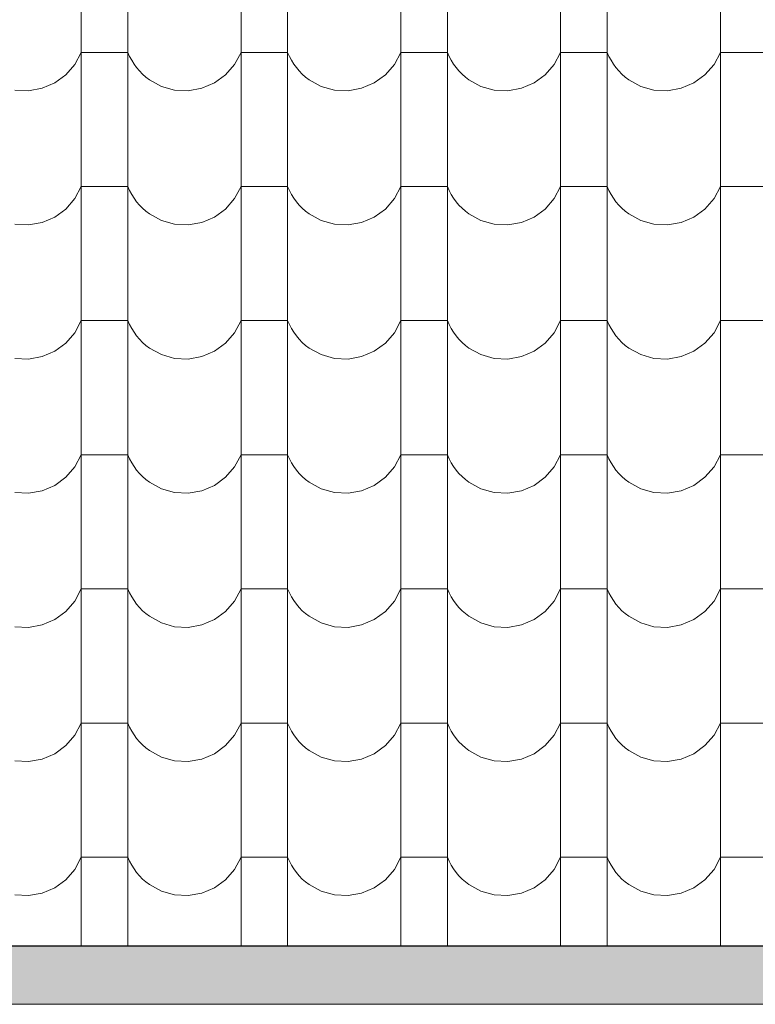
# Model space of a CAD drawing. Header units: millimetres. Extents: x -61343 to 9939, y -6894 to 7453.
# Tile 122 of 255: x -7799 to -7647, y -3588 to -3385. Entities that reach past the tile are written whole.
import ezdxf

# ---------------------------------------------------------------- set-up
doc = ezdxf.new("R2010")
doc.units = ezdxf.units.MM
doc.header["$MEASUREMENT"] = 0
doc.layers.add('810-G Ogólne', color=7, linetype='Continuous')
doc.layers.add('990-D Import IFC', color=7, linetype='Continuous')

# ---------------------------------------------------------------- blocks, each defined once
blk = doc.blocks.new('*X1822', base_point=(515069.4, 47309.9))
at = {"layer": '990-D Import IFC', "color": 251, "linetype": 'Continuous', "lineweight": 13, "true_color": 0x6a6a6a}
for p, q in [((522941.4, -17785.1), (522941.4, -18062.1)), ((523037.5, -17785.1), (523037.5, -18062.1)), ((523271.4, -17785.1), (523271.4, -18062.1)), ((523367.5, -17785.1), (523367.5, -18062.1)), ((523601.4, -17785.1), (523601.4, -18062.1)), ((523697.5, -17785.1), (523697.5, -18062.1)), ((523931.4, -17785.1), (523931.4, -18062.1)), ((524027.5, -17785.1), (524027.5, -18062.1)), ((524261.4, -17785.1), (524261.4, -18062.1)), ((522928.1, -17918.2), (522941.4, -17893.2)), ((522989.4, -17893.2), (522941.4, -17893.2)), ((523037.5, -17893.2), (522989.4, -17893.2)), ((523037.5, -17893.2), (523041.1, -17901.5)), ((523041.1, -17901.5), (523045.4, -17909.6)), ((523045.4, -17909.6), (523050.2, -17917.3)), ((523258.1, -17918.2), (523271.4, -17893.2)), ((523319.4, -17893.2), (523271.4, -17893.2)), ((523367.5, -17893.2), (523319.4, -17893.2)), ((523367.5, -17893.2), (523371.1, -17901.5)), ((523371.1, -17901.5), (523375.4, -17909.6)), ((523375.4, -17909.6), (523380.2, -17917.3)), ((523588.1, -17918.2), (523601.4, -17893.2)), ((523649.4, -17893.2), (523601.4, -17893.2)), ((523697.5, -17893.2), (523649.4, -17893.2)), ((523697.5, -17893.2), (523701.1, -17901.5)), ((523701.1, -17901.5), (523705.4, -17909.6)), ((523705.4, -17909.6), (523710.2, -17917.3)), ((523918.1, -17918.2), (523931.4, -17893.2)), ((523979.4, -17893.2), (523931.4, -17893.2)), ((524027.5, -17893.2), (523979.4, -17893.2)), ((524027.5, -17893.2), (524031.1, -17901.5)), ((524031.1, -17901.5), (524035.4, -17909.6)), ((524035.4, -17909.6), (524040.2, -17917.3)), ((524248.1, -17918.2), (524261.4, -17893.2)), ((524309.4, -17893.2), (524261.4, -17893.2)), ((524357.5, -17893.2), (524309.4, -17893.2)), ((522909.4, -17939.7), (522928.1, -17918.2)), ((523050.2, -17917.3), (523055.5, -17924.7)), ((523055.5, -17924.7), (523061.4, -17931.6)), ((523239.4, -17939.7), (523258.1, -17918.2)), ((523380.2, -17917.3), (523385.5, -17924.7)), ((523385.5, -17924.7), (523391.4, -17931.6)), ((523569.4, -17939.7), (523588.1, -17918.2)), ((523710.2, -17917.3), (523715.5, -17924.7)), ((523715.5, -17924.7), (523721.4, -17931.6)), ((523899.4, -17939.7), (523918.1, -17918.2)), ((524040.2, -17917.3), (524045.5, -17924.7)), ((524045.5, -17924.7), (524051.4, -17931.6)), ((524229.4, -17939.7), (524248.1, -17918.2)), ((522886.5, -17956.4), (522909.4, -17939.7)), ((523061.4, -17931.6), (523067.8, -17938.1)), ((523067.8, -17938.1), (523074.6, -17944.2)), ((523074.6, -17944.2), (523081.9, -17949.7)), ((523081.9, -17949.7), (523106.7, -17963.4)), ((523216.5, -17956.4), (523239.4, -17939.7)), ((523391.4, -17931.6), (523397.8, -17938.1)), ((523397.8, -17938.1), (523404.6, -17944.2)), ((523404.6, -17944.2), (523411.9, -17949.7)), ((523411.9, -17949.7), (523436.7, -17963.4)), ((523546.5, -17956.4), (523569.4, -17939.7)), ((523721.4, -17931.6), (523727.8, -17938.1)), ((523727.8, -17938.1), (523734.6, -17944.2)), ((523734.6, -17944.2), (523741.9, -17949.7)), ((523741.9, -17949.7), (523766.7, -17963.4)), ((523876.5, -17956.4), (523899.4, -17939.7)), ((524051.4, -17931.6), (524057.8, -17938.1)), ((524057.8, -17938.1), (524064.6, -17944.2)), ((524064.6, -17944.2), (524071.9, -17949.7)), ((524071.9, -17949.7), (524096.7, -17963.4)), ((524206.5, -17956.4), (524229.4, -17939.7)), ((522804.1, -17971.1), (522832.4, -17972.5)), ((522832.4, -17972.5), (522860.4, -17967.5)), ((522860.4, -17967.5), (522886.5, -17956.4)), ((523106.7, -17963.4), (523134.1, -17971.1)), ((523134.1, -17971.1), (523162.4, -17972.5)), ((523162.4, -17972.5), (523190.4, -17967.5)), ((523190.4, -17967.5), (523216.5, -17956.4)), ((523436.7, -17963.4), (523464.1, -17971.1)), ((523464.1, -17971.1), (523492.4, -17972.5)), ((523492.4, -17972.5), (523520.4, -17967.5)), ((523520.4, -17967.5), (523546.5, -17956.4)), ((523766.7, -17963.4), (523794.1, -17971.1)), ((523794.1, -17971.1), (523822.4, -17972.5)), ((523822.4, -17972.5), (523850.4, -17967.5)), ((523850.4, -17967.5), (523876.5, -17956.4)), ((524096.7, -17963.4), (524124.1, -17971.1)), ((524124.1, -17971.1), (524152.4, -17972.5)), ((524152.4, -17972.5), (524180.4, -17967.5)), ((524180.4, -17967.5), (524206.5, -17956.4)), ((522941.4, -18062.1), (522941.4, -18339.1)), ((523037.5, -18062.1), (523037.5, -18339.1)), ((523271.4, -18062.1), (523271.4, -18339.1)), ((523367.5, -18062.1), (523367.5, -18339.1)), ((523601.4, -18062.1), (523601.4, -18339.1)), ((523697.5, -18062.1), (523697.5, -18339.1)), ((523931.4, -18062.1), (523931.4, -18339.1)), ((524027.5, -18062.1), (524027.5, -18339.1)), ((524261.4, -18062.1), (524261.4, -18339.1)), ((522928.1, -18195.2), (522941.4, -18170.2)), ((522989.4, -18170.2), (522941.4, -18170.2)), ((523037.5, -18170.2), (522989.4, -18170.2)), ((523037.5, -18170.2), (523041.1, -18178.5)), ((523258.1, -18195.2), (523271.4, -18170.2)), ((523319.4, -18170.2), (523271.4, -18170.2)), ((523367.5, -18170.2), (523319.4, -18170.2)), ((523367.5, -18170.2), (523371.1, -18178.5)), ((523588.1, -18195.2), (523601.4, -18170.2)), ((523649.4, -18170.2), (523601.4, -18170.2)), ((523697.5, -18170.2), (523649.4, -18170.2)), ((523697.5, -18170.2), (523701.1, -18178.5)), ((523918.1, -18195.2), (523931.4, -18170.2)), ((523979.4, -18170.2), (523931.4, -18170.2)), ((524027.5, -18170.2), (523979.4, -18170.2)), ((524027.5, -18170.2), (524031.1, -18178.5)), ((524248.1, -18195.2), (524261.4, -18170.2)), ((524309.4, -18170.2), (524261.4, -18170.2)), ((524357.5, -18170.2), (524309.4, -18170.2)), ((522909.4, -18216.7), (522928.1, -18195.2)), ((523041.1, -18178.5), (523045.4, -18186.6)), ((523045.4, -18186.6), (523050.2, -18194.3)), ((523050.2, -18194.3), (523055.5, -18201.7)), ((523239.4, -18216.7), (523258.1, -18195.2)), ((523371.1, -18178.5), (523375.4, -18186.6)), ((523375.4, -18186.6), (523380.2, -18194.3)), ((523380.2, -18194.3), (523385.5, -18201.7)), ((523569.4, -18216.7), (523588.1, -18195.2)), ((523701.1, -18178.5), (523705.4, -18186.6)), ((523705.4, -18186.6), (523710.2, -18194.3)), ((523710.2, -18194.3), (523715.5, -18201.7)), ((523899.4, -18216.7), (523918.1, -18195.2)), ((524031.1, -18178.5), (524035.4, -18186.6)), ((524035.4, -18186.6), (524040.2, -18194.3)), ((524040.2, -18194.3), (524045.5, -18201.7)), ((524229.4, -18216.7), (524248.1, -18195.2)), ((523055.5, -18201.7), (523061.4, -18208.6)), ((523061.4, -18208.6), (523067.8, -18215.1)), ((523067.8, -18215.1), (523074.6, -18221.2)), ((523385.5, -18201.7), (523391.4, -18208.6)), ((523391.4, -18208.6), (523397.8, -18215.1)), ((523397.8, -18215.1), (523404.6, -18221.2)), ((523715.5, -18201.7), (523721.4, -18208.6)), ((523721.4, -18208.6), (523727.8, -18215.1)), ((523727.8, -18215.1), (523734.6, -18221.2)), ((524045.5, -18201.7), (524051.4, -18208.6)), ((524051.4, -18208.6), (524057.8, -18215.1)), ((524057.8, -18215.1), (524064.6, -18221.2)), ((522860.4, -18244.5), (522886.5, -18233.4)), ((522886.5, -18233.4), (522909.4, -18216.7)), ((523074.6, -18221.2), (523081.9, -18226.7)), ((523081.9, -18226.7), (523106.7, -18240.4)), ((523190.4, -18244.5), (523216.5, -18233.4)), ((523216.5, -18233.4), (523239.4, -18216.7)), ((523404.6, -18221.2), (523411.9, -18226.7)), ((523411.9, -18226.7), (523436.7, -18240.4)), ((523520.4, -18244.5), (523546.5, -18233.4)), ((523546.5, -18233.4), (523569.4, -18216.7)), ((523734.6, -18221.2), (523741.9, -18226.7)), ((523741.9, -18226.7), (523766.7, -18240.4)), ((523850.4, -18244.5), (523876.5, -18233.4)), ((523876.5, -18233.4), (523899.4, -18216.7)), ((524064.6, -18221.2), (524071.9, -18226.7)), ((524071.9, -18226.7), (524096.7, -18240.4)), ((524180.4, -18244.5), (524206.5, -18233.4)), ((524206.5, -18233.4), (524229.4, -18216.7)), ((522804.1, -18248.1), (522832.4, -18249.5)), ((522832.4, -18249.5), (522860.4, -18244.5)), ((523106.7, -18240.4), (523134.1, -18248.1)), ((523134.1, -18248.1), (523162.4, -18249.5)), ((523162.4, -18249.5), (523190.4, -18244.5)), ((523436.7, -18240.4), (523464.1, -18248.1)), ((523464.1, -18248.1), (523492.4, -18249.5)), ((523492.4, -18249.5), (523520.4, -18244.5)), ((523766.7, -18240.4), (523794.1, -18248.1)), ((523794.1, -18248.1), (523822.4, -18249.5)), ((523822.4, -18249.5), (523850.4, -18244.5)), ((524096.7, -18240.4), (524124.1, -18248.1)), ((524124.1, -18248.1), (524152.4, -18249.5)), ((524152.4, -18249.5), (524180.4, -18244.5)), ((522941.4, -18339.1), (522941.4, -18616.1)), ((523037.5, -18339.1), (523037.5, -18616.1)), ((523271.4, -18339.1), (523271.4, -18616.1)), ((523367.5, -18339.1), (523367.5, -18616.1)), ((523601.4, -18339.1), (523601.4, -18616.1)), ((523697.5, -18339.1), (523697.5, -18616.1)), ((523931.4, -18339.1), (523931.4, -18616.1)), ((524027.5, -18339.1), (524027.5, -18616.1)), ((524261.4, -18339.1), (524261.4, -18616.1)), ((522928.1, -18472.2), (522941.4, -18447.2)), ((522989.4, -18447.2), (522941.4, -18447.2)), ((523037.5, -18447.2), (522989.4, -18447.2)), ((523037.5, -18447.2), (523041.1, -18455.5)), ((523041.1, -18455.5), (523045.4, -18463.6)), ((523258.1, -18472.2), (523271.4, -18447.2)), ((523319.4, -18447.2), (523271.4, -18447.2)), ((523367.5, -18447.2), (523319.4, -18447.2)), ((523367.5, -18447.2), (523371.1, -18455.5)), ((523371.1, -18455.5), (523375.4, -18463.6)), ((523588.1, -18472.2), (523601.4, -18447.2)), ((523649.4, -18447.2), (523601.4, -18447.2)), ((523697.5, -18447.2), (523649.4, -18447.2)), ((523697.5, -18447.2), (523701.1, -18455.5)), ((523701.1, -18455.5), (523705.4, -18463.6)), ((523918.1, -18472.2), (523931.4, -18447.2)), ((523979.4, -18447.2), (523931.4, -18447.2)), ((524027.5, -18447.2), (523979.4, -18447.2)), ((524027.5, -18447.2), (524031.1, -18455.5)), ((524031.1, -18455.5), (524035.4, -18463.6)), ((524248.1, -18472.2), (524261.4, -18447.2)), ((524309.4, -18447.2), (524261.4, -18447.2)), ((524357.5, -18447.2), (524309.4, -18447.2)), ((522909.4, -18493.7), (522928.1, -18472.2)), ((523045.4, -18463.6), (523050.2, -18471.3)), ((523050.2, -18471.3), (523055.5, -18478.7)), ((523055.5, -18478.7), (523061.4, -18485.6)), ((523239.4, -18493.7), (523258.1, -18472.2)), ((523375.4, -18463.6), (523380.2, -18471.3)), ((523380.2, -18471.3), (523385.5, -18478.7)), ((523385.5, -18478.7), (523391.4, -18485.6)), ((523569.4, -18493.7), (523588.1, -18472.2)), ((523705.4, -18463.6), (523710.2, -18471.3)), ((523710.2, -18471.3), (523715.5, -18478.7)), ((523715.5, -18478.7), (523721.4, -18485.6)), ((523899.4, -18493.7), (523918.1, -18472.2)), ((524035.4, -18463.6), (524040.2, -18471.3)), ((524040.2, -18471.3), (524045.5, -18478.7)), ((524045.5, -18478.7), (524051.4, -18485.6)), ((524229.4, -18493.7), (524248.1, -18472.2)), ((522886.5, -18510.4), (522909.4, -18493.7)), ((523061.4, -18485.6), (523067.8, -18492.1)), ((523067.8, -18492.1), (523074.6, -18498.2)), ((523074.6, -18498.2), (523081.9, -18503.7)), ((523216.5, -18510.4), (523239.4, -18493.7)), ((523391.4, -18485.6), (523397.8, -18492.1)), ((523397.8, -18492.1), (523404.6, -18498.2)), ((523404.6, -18498.2), (523411.9, -18503.7)), ((523546.5, -18510.4), (523569.4, -18493.7)), ((523721.4, -18485.6), (523727.8, -18492.1)), ((523727.8, -18492.1), (523734.6, -18498.2)), ((523734.6, -18498.2), (523741.9, -18503.7)), ((523876.5, -18510.4), (523899.4, -18493.7)), ((524051.4, -18485.6), (524057.8, -18492.1)), ((524057.8, -18492.1), (524064.6, -18498.2)), ((524064.6, -18498.2), (524071.9, -18503.7)), ((524206.5, -18510.4), (524229.4, -18493.7)), ((522860.4, -18521.5), (522886.5, -18510.4)), ((523081.9, -18503.7), (523106.7, -18517.4)), ((523106.7, -18517.4), (523134.1, -18525.1)), ((523190.4, -18521.5), (523216.5, -18510.4)), ((523411.9, -18503.7), (523436.7, -18517.4)), ((523436.7, -18517.4), (523464.1, -18525.1)), ((523520.4, -18521.5), (523546.5, -18510.4)), ((523741.9, -18503.7), (523766.7, -18517.4)), ((523766.7, -18517.4), (523794.1, -18525.1)), ((523850.4, -18521.5), (523876.5, -18510.4)), ((524071.9, -18503.7), (524096.7, -18517.4)), ((524096.7, -18517.4), (524124.1, -18525.1)), ((524180.4, -18521.5), (524206.5, -18510.4)), ((522804.1, -18525.1), (522832.4, -18526.5)), ((522832.4, -18526.5), (522860.4, -18521.5)), ((523134.1, -18525.1), (523162.4, -18526.5)), ((523162.4, -18526.5), (523190.4, -18521.5)), ((523464.1, -18525.1), (523492.4, -18526.5)), ((523492.4, -18526.5), (523520.4, -18521.5)), ((523794.1, -18525.1), (523822.4, -18526.5)), ((523822.4, -18526.5), (523850.4, -18521.5)), ((524124.1, -18525.1), (524152.4, -18526.5)), ((524152.4, -18526.5), (524180.4, -18521.5)), ((522941.4, -18616.1), (522941.4, -18893.1)), ((523037.5, -18616.1), (523037.5, -18893.1)), ((523271.4, -18616.1), (523271.4, -18893.1)), ((523367.5, -18616.1), (523367.5, -18893.1)), ((523601.4, -18616.1), (523601.4, -18893.1)), ((523697.5, -18616.1), (523697.5, -18893.1)), ((523931.4, -18616.1), (523931.4, -18893.1)), ((524027.5, -18616.1), (524027.5, -18893.1)), ((524261.4, -18616.1), (524261.4, -18893.1)), ((522928.1, -18749.2), (522941.4, -18724.2)), ((522989.4, -18724.2), (522941.4, -18724.2)), ((523037.5, -18724.2), (522989.4, -18724.2)), ((523037.5, -18724.2), (523041.1, -18732.5)), ((523041.1, -18732.5), (523045.4, -18740.6)), ((523045.4, -18740.6), (523050.2, -18748.3)), ((523258.1, -18749.2), (523271.4, -18724.2)), ((523319.4, -18724.2), (523271.4, -18724.2)), ((523367.5, -18724.2), (523319.4, -18724.2)), ((523367.5, -18724.2), (523371.1, -18732.5)), ((523371.1, -18732.5), (523375.4, -18740.6)), ((523375.4, -18740.6), (523380.2, -18748.3)), ((523588.1, -18749.2), (523601.4, -18724.2)), ((523649.4, -18724.2), (523601.4, -18724.2)), ((523697.5, -18724.2), (523649.4, -18724.2)), ((523697.5, -18724.2), (523701.1, -18732.5)), ((523701.1, -18732.5), (523705.4, -18740.6)), ((523705.4, -18740.6), (523710.2, -18748.3)), ((523918.1, -18749.2), (523931.4, -18724.2)), ((523979.4, -18724.2), (523931.4, -18724.2)), ((524027.5, -18724.2), (523979.4, -18724.2)), ((524027.5, -18724.2), (524031.1, -18732.5)), ((524031.1, -18732.5), (524035.4, -18740.6)), ((524035.4, -18740.6), (524040.2, -18748.3)), ((524248.1, -18749.2), (524261.4, -18724.2)), ((524309.4, -18724.2), (524261.4, -18724.2)), ((524357.5, -18724.2), (524309.4, -18724.2)), ((522909.4, -18770.7), (522928.1, -18749.2)), ((523050.2, -18748.3), (523055.5, -18755.7)), ((523055.5, -18755.7), (523061.4, -18762.6)), ((523061.4, -18762.6), (523067.8, -18769.1)), ((523239.4, -18770.7), (523258.1, -18749.2)), ((523380.2, -18748.3), (523385.5, -18755.7)), ((523385.5, -18755.7), (523391.4, -18762.6)), ((523391.4, -18762.6), (523397.8, -18769.1)), ((523569.4, -18770.7), (523588.1, -18749.2)), ((523710.2, -18748.3), (523715.5, -18755.7)), ((523715.5, -18755.7), (523721.4, -18762.6)), ((523721.4, -18762.6), (523727.8, -18769.1)), ((523899.4, -18770.7), (523918.1, -18749.2)), ((524040.2, -18748.3), (524045.5, -18755.7)), ((524045.5, -18755.7), (524051.4, -18762.6)), ((524051.4, -18762.6), (524057.8, -18769.1)), ((524229.4, -18770.7), (524248.1, -18749.2)), ((522886.5, -18787.4), (522909.4, -18770.7)), ((523067.8, -18769.1), (523074.6, -18775.2)), ((523074.6, -18775.2), (523081.9, -18780.7)), ((523081.9, -18780.7), (523106.7, -18794.4)), ((523216.5, -18787.4), (523239.4, -18770.7)), ((523397.8, -18769.1), (523404.6, -18775.2)), ((523404.6, -18775.2), (523411.9, -18780.7)), ((523411.9, -18780.7), (523436.7, -18794.4)), ((523546.5, -18787.4), (523569.4, -18770.7)), ((523727.8, -18769.1), (523734.6, -18775.2)), ((523734.6, -18775.2), (523741.9, -18780.7)), ((523741.9, -18780.7), (523766.7, -18794.4)), ((523876.5, -18787.4), (523899.4, -18770.7)), ((524057.8, -18769.1), (524064.6, -18775.2)), ((524064.6, -18775.2), (524071.9, -18780.7)), ((524071.9, -18780.7), (524096.7, -18794.4)), ((524206.5, -18787.4), (524229.4, -18770.7)), ((522804.1, -18802.1), (522832.4, -18803.5)), ((522832.4, -18803.5), (522860.4, -18798.5)), ((522860.4, -18798.5), (522886.5, -18787.4)), ((523106.7, -18794.4), (523134.1, -18802.1)), ((523134.1, -18802.1), (523162.4, -18803.5)), ((523162.4, -18803.5), (523190.4, -18798.5)), ((523190.4, -18798.5), (523216.5, -18787.4)), ((523436.7, -18794.4), (523464.1, -18802.1)), ((523464.1, -18802.1), (523492.4, -18803.5)), ((523492.4, -18803.5), (523520.4, -18798.5)), ((523520.4, -18798.5), (523546.5, -18787.4)), ((523766.7, -18794.4), (523794.1, -18802.1)), ((523794.1, -18802.1), (523822.4, -18803.5)), ((523822.4, -18803.5), (523850.4, -18798.5)), ((523850.4, -18798.5), (523876.5, -18787.4)), ((524096.7, -18794.4), (524124.1, -18802.1)), ((524124.1, -18802.1), (524152.4, -18803.5)), ((524152.4, -18803.5), (524180.4, -18798.5)), ((524180.4, -18798.5), (524206.5, -18787.4)), ((522941.4, -18893.1), (522941.4, -19170.1)), ((523037.5, -18893.1), (523037.5, -19170.1)), ((523271.4, -18893.1), (523271.4, -19170.1)), ((523367.5, -18893.1), (523367.5, -19170.1)), ((523601.4, -18893.1), (523601.4, -19170.1)), ((523697.5, -18893.1), (523697.5, -19170.1)), ((523931.4, -18893.1), (523931.4, -19170.1)), ((524027.5, -18893.1), (524027.5, -19170.1)), ((524261.4, -18893.1), (524261.4, -19170.1)), ((522928.1, -19026.2), (522941.4, -19001.2)), ((522989.4, -19001.2), (522941.4, -19001.2)), ((523037.5, -19001.2), (522989.4, -19001.2)), ((523037.5, -19001.2), (523041.1, -19009.5)), ((523258.1, -19026.2), (523271.4, -19001.2)), ((523319.4, -19001.2), (523271.4, -19001.2)), ((523367.5, -19001.2), (523319.4, -19001.2)), ((523367.5, -19001.2), (523371.1, -19009.5)), ((523588.1, -19026.2), (523601.4, -19001.2)), ((523649.4, -19001.2), (523601.4, -19001.2)), ((523697.5, -19001.2), (523649.4, -19001.2)), ((523697.5, -19001.2), (523701.1, -19009.5)), ((523918.1, -19026.2), (523931.4, -19001.2)), ((523979.4, -19001.2), (523931.4, -19001.2)), ((524027.5, -19001.2), (523979.4, -19001.2)), ((524027.5, -19001.2), (524031.1, -19009.5)), ((524248.1, -19026.2), (524261.4, -19001.2)), ((524309.4, -19001.2), (524261.4, -19001.2)), ((524357.5, -19001.2), (524309.4, -19001.2)), ((522909.4, -19047.7), (522928.1, -19026.2)), ((523041.1, -19009.5), (523045.4, -19017.6)), ((523045.4, -19017.6), (523050.2, -19025.3)), ((523050.2, -19025.3), (523055.5, -19032.7)), ((523239.4, -19047.7), (523258.1, -19026.2)), ((523371.1, -19009.5), (523375.4, -19017.6)), ((523375.4, -19017.6), (523380.2, -19025.3)), ((523380.2, -19025.3), (523385.5, -19032.7)), ((523569.4, -19047.7), (523588.1, -19026.2)), ((523701.1, -19009.5), (523705.4, -19017.6)), ((523705.4, -19017.6), (523710.2, -19025.3)), ((523710.2, -19025.3), (523715.5, -19032.7)), ((523899.4, -19047.7), (523918.1, -19026.2)), ((524031.1, -19009.5), (524035.4, -19017.6)), ((524035.4, -19017.6), (524040.2, -19025.3)), ((524040.2, -19025.3), (524045.5, -19032.7)), ((524229.4, -19047.7), (524248.1, -19026.2)), ((522886.5, -19064.4), (522909.4, -19047.7)), ((523055.5, -19032.7), (523061.4, -19039.6)), ((523061.4, -19039.6), (523067.8, -19046.1)), ((523067.8, -19046.1), (523074.6, -19052.2)), ((523216.5, -19064.4), (523239.4, -19047.7)), ((523385.5, -19032.7), (523391.4, -19039.6)), ((523391.4, -19039.6), (523397.8, -19046.1)), ((523397.8, -19046.1), (523404.6, -19052.2)), ((523546.5, -19064.4), (523569.4, -19047.7)), ((523715.5, -19032.7), (523721.4, -19039.6)), ((523721.4, -19039.6), (523727.8, -19046.1)), ((523727.8, -19046.1), (523734.6, -19052.2)), ((523876.5, -19064.4), (523899.4, -19047.7)), ((524045.5, -19032.7), (524051.4, -19039.6)), ((524051.4, -19039.6), (524057.8, -19046.1)), ((524057.8, -19046.1), (524064.6, -19052.2)), ((524206.5, -19064.4), (524229.4, -19047.7)), ((522860.4, -19075.5), (522886.5, -19064.4)), ((523074.6, -19052.2), (523081.9, -19057.7)), ((523081.9, -19057.7), (523106.7, -19071.4)), ((523190.4, -19075.5), (523216.5, -19064.4)), ((523404.6, -19052.2), (523411.9, -19057.7)), ((523411.9, -19057.7), (523436.7, -19071.4)), ((523520.4, -19075.5), (523546.5, -19064.4)), ((523734.6, -19052.2), (523741.9, -19057.7)), ((523741.9, -19057.7), (523766.7, -19071.4)), ((523850.4, -19075.5), (523876.5, -19064.4)), ((524064.6, -19052.2), (524071.9, -19057.7)), ((524071.9, -19057.7), (524096.7, -19071.4)), ((524180.4, -19075.5), (524206.5, -19064.4)), ((522804.1, -19079.1), (522832.4, -19080.5)), ((522832.4, -19080.5), (522860.4, -19075.5)), ((523106.7, -19071.4), (523134.1, -19079.1)), ((523134.1, -19079.1), (523162.4, -19080.5)), ((523162.4, -19080.5), (523190.4, -19075.5)), ((523436.7, -19071.4), (523464.1, -19079.1)), ((523464.1, -19079.1), (523492.4, -19080.5)), ((523492.4, -19080.5), (523520.4, -19075.5)), ((523766.7, -19071.4), (523794.1, -19079.1)), ((523794.1, -19079.1), (523822.4, -19080.5)), ((523822.4, -19080.5), (523850.4, -19075.5)), ((524096.7, -19071.4), (524124.1, -19079.1)), ((524124.1, -19079.1), (524152.4, -19080.5)), ((524152.4, -19080.5), (524180.4, -19075.5)), ((522941.4, -19170.1), (522941.4, -19447.1)), ((523037.5, -19170.1), (523037.5, -19447.1)), ((523271.4, -19170.1), (523271.4, -19447.1)), ((523367.5, -19170.1), (523367.5, -19447.1)), ((523601.4, -19170.1), (523601.4, -19447.1)), ((523697.5, -19170.1), (523697.5, -19447.1)), ((523931.4, -19170.1), (523931.4, -19447.1)), ((524027.5, -19170.1), (524027.5, -19447.1)), ((524261.4, -19170.1), (524261.4, -19447.1)), ((522928.1, -19303.2), (522941.4, -19278.2)), ((522989.4, -19278.2), (522941.4, -19278.2)), ((523037.5, -19278.2), (522989.4, -19278.2)), ((523037.5, -19278.2), (523041.1, -19286.5)), ((523041.1, -19286.5), (523045.4, -19294.6)), ((523258.1, -19303.2), (523271.4, -19278.2)), ((523319.4, -19278.2), (523271.4, -19278.2)), ((523367.5, -19278.2), (523319.4, -19278.2)), ((523367.5, -19278.2), (523371.1, -19286.5)), ((523371.1, -19286.5), (523375.4, -19294.6)), ((523588.1, -19303.2), (523601.4, -19278.2)), ((523649.4, -19278.2), (523601.4, -19278.2)), ((523697.5, -19278.2), (523649.4, -19278.2)), ((523697.5, -19278.2), (523701.1, -19286.5)), ((523701.1, -19286.5), (523705.4, -19294.6)), ((523918.1, -19303.2), (523931.4, -19278.2)), ((523979.4, -19278.2), (523931.4, -19278.2)), ((524027.5, -19278.2), (523979.4, -19278.2)), ((524027.5, -19278.2), (524031.1, -19286.5)), ((524031.1, -19286.5), (524035.4, -19294.6)), ((524248.1, -19303.2), (524261.4, -19278.2)), ((524309.4, -19278.2), (524261.4, -19278.2)), ((524357.5, -19278.2), (524309.4, -19278.2)), ((522909.4, -19324.7), (522928.1, -19303.2)), ((523045.4, -19294.6), (523050.2, -19302.3)), ((523050.2, -19302.3), (523055.5, -19309.7)), ((523055.5, -19309.7), (523061.4, -19316.6)), ((523239.4, -19324.7), (523258.1, -19303.2)), ((523375.4, -19294.6), (523380.2, -19302.3)), ((523380.2, -19302.3), (523385.5, -19309.7)), ((523385.5, -19309.7), (523391.4, -19316.6)), ((523569.4, -19324.7), (523588.1, -19303.2)), ((523705.4, -19294.6), (523710.2, -19302.3)), ((523710.2, -19302.3), (523715.5, -19309.7)), ((523715.5, -19309.7), (523721.4, -19316.6)), ((523899.4, -19324.7), (523918.1, -19303.2)), ((524035.4, -19294.6), (524040.2, -19302.3)), ((524040.2, -19302.3), (524045.5, -19309.7)), ((524045.5, -19309.7), (524051.4, -19316.6)), ((524229.4, -19324.7), (524248.1, -19303.2)), ((522886.5, -19341.4), (522909.4, -19324.7)), ((523061.4, -19316.6), (523067.8, -19323.1)), ((523067.8, -19323.1), (523074.6, -19329.2)), ((523074.6, -19329.2), (523081.9, -19334.7)), ((523216.5, -19341.4), (523239.4, -19324.7)), ((523391.4, -19316.6), (523397.8, -19323.1)), ((523397.8, -19323.1), (523404.6, -19329.2)), ((523404.6, -19329.2), (523411.9, -19334.7)), ((523546.5, -19341.4), (523569.4, -19324.7)), ((523721.4, -19316.6), (523727.8, -19323.1)), ((523727.8, -19323.1), (523734.6, -19329.2)), ((523734.6, -19329.2), (523741.9, -19334.7)), ((523876.5, -19341.4), (523899.4, -19324.7)), ((524051.4, -19316.6), (524057.8, -19323.1)), ((524057.8, -19323.1), (524064.6, -19329.2)), ((524064.6, -19329.2), (524071.9, -19334.7)), ((524206.5, -19341.4), (524229.4, -19324.7)), ((522832.4, -19357.5), (522860.4, -19352.5)), ((522860.4, -19352.5), (522886.5, -19341.4)), ((523081.9, -19334.7), (523106.7, -19348.4)), ((523106.7, -19348.4), (523134.1, -19356.1)), ((523162.4, -19357.5), (523190.4, -19352.5)), ((523190.4, -19352.5), (523216.5, -19341.4)), ((523411.9, -19334.7), (523436.7, -19348.4)), ((523436.7, -19348.4), (523464.1, -19356.1)), ((523492.4, -19357.5), (523520.4, -19352.5)), ((523520.4, -19352.5), (523546.5, -19341.4)), ((523741.9, -19334.7), (523766.7, -19348.4)), ((523766.7, -19348.4), (523794.1, -19356.1)), ((523822.4, -19357.5), (523850.4, -19352.5)), ((523850.4, -19352.5), (523876.5, -19341.4)), ((524071.9, -19334.7), (524096.7, -19348.4)), ((524096.7, -19348.4), (524124.1, -19356.1)), ((524152.4, -19357.5), (524180.4, -19352.5)), ((524180.4, -19352.5), (524206.5, -19341.4)), ((522804.1, -19356.1), (522832.4, -19357.5)), ((523134.1, -19356.1), (523162.4, -19357.5)), ((523464.1, -19356.1), (523492.4, -19357.5)), ((523794.1, -19356.1), (523822.4, -19357.5)), ((524124.1, -19356.1), (524152.4, -19357.5)), ((522941.4, -19447.1), (522941.4, -19724.1)), ((523037.5, -19447.1), (523037.5, -19724.1)), ((523271.4, -19447.1), (523271.4, -19724.1)), ((523367.5, -19447.1), (523367.5, -19724.1)), ((523601.4, -19447.1), (523601.4, -19724.1)), ((523697.5, -19447.1), (523697.5, -19724.1)), ((523931.4, -19447.1), (523931.4, -19724.1)), ((524027.5, -19447.1), (524027.5, -19724.1)), ((524261.4, -19447.1), (524261.4, -19724.1)), ((522928.1, -19580.2), (522941.4, -19555.2)), ((522989.4, -19555.2), (522941.4, -19555.2)), ((523037.5, -19555.2), (522989.4, -19555.2)), ((523037.5, -19555.2), (523041.1, -19563.5)), ((523258.1, -19580.2), (523271.4, -19555.2)), ((523319.4, -19555.2), (523271.4, -19555.2)), ((523367.5, -19555.2), (523319.4, -19555.2)), ((523367.5, -19555.2), (523371.1, -19563.5)), ((523588.1, -19580.2), (523601.4, -19555.2)), ((523649.4, -19555.2), (523601.4, -19555.2)), ((523697.5, -19555.2), (523649.4, -19555.2)), ((523697.5, -19555.2), (523701.1, -19563.5)), ((523918.1, -19580.2), (523931.4, -19555.2)), ((523979.4, -19555.2), (523931.4, -19555.2)), ((524027.5, -19555.2), (523979.4, -19555.2)), ((524027.5, -19555.2), (524031.1, -19563.5)), ((524248.1, -19580.2), (524261.4, -19555.2)), ((524309.4, -19555.2), (524261.4, -19555.2)), ((524357.5, -19555.2), (524309.4, -19555.2)), ((523041.1, -19563.5), (523045.4, -19571.6)), ((523045.4, -19571.6), (523050.2, -19579.3)), ((523371.1, -19563.5), (523375.4, -19571.6)), ((523375.4, -19571.6), (523380.2, -19579.3)), ((523701.1, -19563.5), (523705.4, -19571.6)), ((523705.4, -19571.6), (523710.2, -19579.3)), ((524031.1, -19563.5), (524035.4, -19571.6)), ((524035.4, -19571.6), (524040.2, -19579.3)), ((522909.4, -19601.7), (522928.1, -19580.2)), ((523050.2, -19579.3), (523055.5, -19586.7)), ((523055.5, -19586.7), (523061.4, -19593.6)), ((523061.4, -19593.6), (523067.8, -19600.1)), ((523239.4, -19601.7), (523258.1, -19580.2)), ((523380.2, -19579.3), (523385.5, -19586.7)), ((523385.5, -19586.7), (523391.4, -19593.6)), ((523391.4, -19593.6), (523397.8, -19600.1)), ((523569.4, -19601.7), (523588.1, -19580.2)), ((523710.2, -19579.3), (523715.5, -19586.7)), ((523715.5, -19586.7), (523721.4, -19593.6)), ((523721.4, -19593.6), (523727.8, -19600.1)), ((523899.4, -19601.7), (523918.1, -19580.2)), ((524040.2, -19579.3), (524045.5, -19586.7)), ((524045.5, -19586.7), (524051.4, -19593.6)), ((524051.4, -19593.6), (524057.8, -19600.1)), ((524229.4, -19601.7), (524248.1, -19580.2)), ((522860.4, -19629.5), (522886.5, -19618.4)), ((522886.5, -19618.4), (522909.4, -19601.7)), ((523067.8, -19600.1), (523074.6, -19606.2)), ((523074.6, -19606.2), (523081.9, -19611.7)), ((523081.9, -19611.7), (523106.7, -19625.4)), ((523190.4, -19629.5), (523216.5, -19618.4)), ((523216.5, -19618.4), (523239.4, -19601.7)), ((523397.8, -19600.1), (523404.6, -19606.2)), ((523404.6, -19606.2), (523411.9, -19611.7)), ((523411.9, -19611.7), (523436.7, -19625.4)), ((523520.4, -19629.5), (523546.5, -19618.4)), ((523546.5, -19618.4), (523569.4, -19601.7)), ((523727.8, -19600.1), (523734.6, -19606.2)), ((523734.6, -19606.2), (523741.9, -19611.7)), ((523741.9, -19611.7), (523766.7, -19625.4)), ((523850.4, -19629.5), (523876.5, -19618.4)), ((523876.5, -19618.4), (523899.4, -19601.7)), ((524057.8, -19600.1), (524064.6, -19606.2)), ((524064.6, -19606.2), (524071.9, -19611.7)), ((524071.9, -19611.7), (524096.7, -19625.4)), ((524180.4, -19629.5), (524206.5, -19618.4)), ((524206.5, -19618.4), (524229.4, -19601.7)), ((522804.1, -19633.1), (522832.4, -19634.5)), ((522832.4, -19634.5), (522860.4, -19629.5)), ((523106.7, -19625.4), (523134.1, -19633.1)), ((523134.1, -19633.1), (523162.4, -19634.5)), ((523162.4, -19634.5), (523190.4, -19629.5)), ((523436.7, -19625.4), (523464.1, -19633.1)), ((523464.1, -19633.1), (523492.4, -19634.5)), ((523492.4, -19634.5), (523520.4, -19629.5)), ((523766.7, -19625.4), (523794.1, -19633.1)), ((523794.1, -19633.1), (523822.4, -19634.5)), ((523822.4, -19634.5), (523850.4, -19629.5)), ((524096.7, -19625.4), (524124.1, -19633.1)), ((524124.1, -19633.1), (524152.4, -19634.5)), ((524152.4, -19634.5), (524180.4, -19629.5)), ((522941.4, -19724.1), (522941.4, -19738.8)), ((523037.5, -19724.1), (523037.5, -19738.8)), ((523271.4, -19724.1), (523271.4, -19738.8)), ((523367.5, -19724.1), (523367.5, -19738.8)), ((523601.4, -19724.1), (523601.4, -19738.8)), ((523697.5, -19724.1), (523697.5, -19738.8)), ((523931.4, -19724.1), (523931.4, -19738.8)), ((524027.5, -19724.1), (524027.5, -19738.8)), ((524261.4, -19724.1), (524261.4, -19738.8))]:
    blk.add_line(p, q, dxfattribs=at)
blk = doc.blocks.new('Wypełnienie_6_3', base_point=(515069.4, 47309.9))
at = {"layer": '990-D Import IFC', "color": 251, "linetype": 'Continuous', "lineweight": 13, "true_color": 0x6a6a6a}
blk.add_blockref('*X1822', (515069.4, 47309.9), dxfattribs=at)

msp = doc.modelspace()

# ---------------------------------------------------------------- hatches: boundary and pattern name
at = {"layer": '990-D Import IFC', "linetype": 'Continuous', "lineweight": 5, "true_color": 0x7c7f7e}
msp.add_hatch(color=8, dxfattribs=at).paths.add_polyline_path([(-8268.9, -3576.299, 0.1474768), (-8266.9, -3582.932), (-8266.9, -3623.018), (-8229.183, -3646.917), (-8229.183, -4415.044), (-8240.813, -4426.675), (-8232.328, -4435.161), (-8216.9, -4419.733), (-8216.9, -3640.137), (-8256.9, -3614.793), (-8256.9, -3588.299), (-8204.9, -3588.299), (-8204.9, -3624.285), (-8169.183, -3646.917), (-8169.183, -4415.044), (-8180.813, -4426.675), (-8172.328, -4435.161), (-8156.9, -4419.733), (-8156.9, -3640.137), (-8196.9, -3614.793), (-8196.9, -3588.299), (-7046.9, -3588.299), (-7046.9, -3614.793), (-7086.9, -3640.137), (-7086.9, -4419.733), (-7071.473, -4435.161), (-7062.987, -4426.675), (-7074.618, -4415.044), (-7074.618, -3646.917), (-7036.9, -3623.018), (-7036.9, -3588.299), (-6195.516, -3588.299), (-6195.516, -4434.702, 0.8167997), (-6183.514, -4434.702), (-6183.514, -3588.299), (-5242.275, -3588.299), (-5242.275, -4434.702, 0.8167997), (-5230.273, -4434.702), (-5230.273, -3588.299), (-4244.9, -3588.299), (-4244.9, -3614.793), (-4284.9, -3640.137), (-4284.9, -4419.733), (-4269.473, -4435.161), (-4260.987, -4426.675), (-4272.618, -4415.044), (-4272.618, -3646.917), (-4234.9, -3623.018), (-4234.9, -3582.932, 0.1474768), (-4232.9, -3576.299), (-8256.9, -3576.299), (-8266.9, -3576.299)])

# ---------------------------------------------------------------- linework, layer by layer
at = {"layer": '810-G Ogólne', "color": 7, "linetype": 'Continuous', "lineweight": 25}
msp.add_line((-4232.9, -3576.299), (-8268.9, -3576.299), dxfattribs=at)
at = {"layer": '990-D Import IFC', "color": 7, "linetype": 'Continuous', "lineweight": 13}
msp.add_lwpolyline([(-7681.9, -3181.299), (-8256.9, -3576.299), (-4244.9, -3576.299), (-4788.9, -3181.299), (-4849.196, -3225.08), (-4848.264, -3181.299), (-5109.365, -3181.299), (-5109.365, -3221.126), (-5165.309, -3221.126), (-5165.309, -3181.299)], close=True, dxfattribs=at)
for points in [[(-8256.9, -3576.299), (-4232.9, -3576.299, -0.1474768)], [(-6183.514, -4434.702, -0.8167997), (-6195.516, -4434.702), (-6195.516, -3588.299), (-7036.9, -3588.299), (-7036.9, -3623.018), (-7074.618, -3646.917), (-7074.618, -4415.044), (-7062.987, -4426.675), (-7071.473, -4435.161), (-7086.9, -4419.733), (-7086.9, -3640.137), (-7046.9, -3614.793), (-7046.9, -3588.299), (-8196.9, -3588.299)]]:
    msp.add_lwpolyline(points, format="xyb", dxfattribs=at)

# ---------------------------------------------------------------- block references
at = {"layer": '990-D Import IFC', "color": 251, "linetype": 'Continuous', "lineweight": 13, "true_color": 0x6a6a6a, "xscale": 0.1, "yscale": 0.1, "zscale": 0.1}
msp.add_blockref('Wypełnienie_6_3', (-8573.008, 3128.573), dxfattribs=at)

doc.saveas('drawing.dxf')
